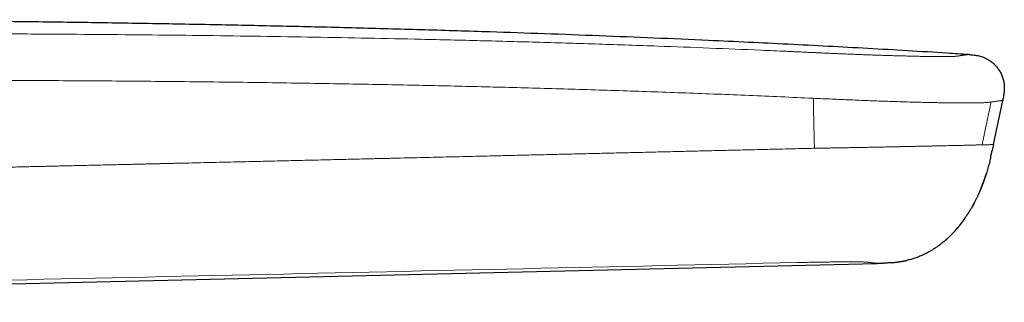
# Model space of a CAD drawing. Header units: millimetres. Extents: x 8 to 524, y 12 to 399.
# Tile 131 of 131: x 476 to 510, y 390 to 399. Entities that reach past the tile are written whole.
import ezdxf

# ---------------------------------------------------------------- set-up
doc = ezdxf.new("R2010")
doc.units = ezdxf.units.MM

msp = doc.modelspace()

# ---------------------------------------------------------------- linework, layer by layer
at = {"color": 252, "linetype": 'Continuous', "lineweight": 0}
msp.add_line((503.704, 396.661), (503.545, 396.668), dxfattribs=at)
at = {"color": 7, "linetype": 'Continuous', "lineweight": 30}
for p, q in [((509.905, 395.068), (510.223, 396.587)), ((509.86, 394.857), (509.861, 394.858)), ((449.188, 389.635), (505.895, 390.977)), ((505.902, 390.977), (505.895, 390.977))]:
    msp.add_line(p, q, dxfattribs=at)
for points, knots in [([(509.036, 398.165), (508.796, 398.181), (508.101, 398.226), (506.949, 398.295), (505.581, 398.374), (504.211, 398.448), (502.842, 398.519), (501.472, 398.586), (499.932, 398.658), (498.221, 398.733), (496.339, 398.809), (494.458, 398.879), (492.457, 398.947), (490.338, 399.013), (488.099, 399.075), (485.86, 399.13), (483.621, 399.178), (481.382, 399.221), (479.143, 399.258), (476.904, 399.289), (474.665, 399.315), (472.426, 399.335), (470.187, 399.351), (467.949, 399.36), (465.577, 399.366), (463.073, 399.365), (460.436, 399.357), (457.8, 399.342), (455.23, 399.321), (452.725, 399.294), (450.286, 399.261), (447.847, 399.223), (445.409, 399.179), (442.972, 399.129), (440.536, 399.072), (438.168, 399.012), (435.868, 398.947), (433.633, 398.88), (431.397, 398.807), (429.157, 398.729), (426.917, 398.647), (424.675, 398.559), (422.433, 398.466), (420.193, 398.368), (417.953, 398.266), (415.715, 398.158), (413.479, 398.045), (411.112, 397.92), (408.613, 397.782), (405.983, 397.629), (403.574, 397.484), (402.041, 397.386), (401.384, 397.344)], [0, 0, 0, 0, 0.006694, 0.019405, 0.03213, 0.044863, 0.057597, 0.070326, 0.083051, 0.100541, 0.118024, 0.135502, 0.152974, 0.173771, 0.194563, 0.215352, 0.23614, 0.256929, 0.277718, 0.298507, 0.319296, 0.340083, 0.360869, 0.381652, 0.402431, 0.426914, 0.451392, 0.475864, 0.500332, 0.522979, 0.545624, 0.568268, 0.590908, 0.61354, 0.636161, 0.65877, 0.679501, 0.700252, 0.721032, 0.741835, 0.762653, 0.783481, 0.804311, 0.825135, 0.845949, 0.866747, 0.887532, 0.908304, 0.932772, 0.957226, 0.981672, 1, 1, 1, 1]), ([(509.07, 398.164), (509.06, 398.164), (509.048, 398.165), (509.036, 398.166), (509.034, 398.166)], [0, 0, 0, 0, 0.811671, 1, 1, 1, 1]), ([(509.07, 398.164), (509.086, 398.162), (509.13, 398.16), (509.201, 398.153), (509.284, 398.143), (509.366, 398.129), (509.446, 398.109), (509.526, 398.085), (509.6, 398.056), (509.668, 398.023), (509.732, 397.988), (509.793, 397.948), (509.851, 397.905), (509.906, 397.858), (509.958, 397.807), (510.007, 397.753), (510.052, 397.696), (510.094, 397.637), (510.132, 397.574), (510.166, 397.51), (510.195, 397.444), (510.22, 397.376), (510.241, 397.306), (510.258, 397.235), (510.27, 397.16), (510.277, 397.081), (510.279, 396.998), (510.276, 396.915), (510.268, 396.832), (510.255, 396.75), (510.24, 396.669), (510.229, 396.614), (510.223, 396.587)], [0, 0, 0, 0, 0.021336, 0.057586, 0.093837, 0.130095, 0.166359, 0.202597, 0.238813, 0.270511, 0.302222, 0.333943, 0.365664, 0.397381, 0.429098, 0.460819, 0.492541, 0.524263, 0.555982, 0.587699, 0.619415, 0.651133, 0.682851, 0.714564, 0.746268, 0.782494, 0.818738, 0.854996, 0.891236, 0.927471, 0.963733, 1, 1, 1, 1]), ([(509.808, 394.62), (509.808, 394.621), (509.808, 394.623), (509.809, 394.626), (509.81, 394.63), (509.81, 394.634), (509.811, 394.639), (509.812, 394.644), (509.813, 394.649), (509.814, 394.654), (509.815, 394.659), (509.816, 394.664), (509.817, 394.67), (509.818, 394.675), (509.819, 394.68), (509.82, 394.685), (509.822, 394.692), (509.824, 394.703), (509.827, 394.716), (509.831, 394.731), (509.834, 394.745), (509.837, 394.758), (509.84, 394.77), (509.842, 394.782), (509.845, 394.792), (509.847, 394.803), (509.85, 394.813), (509.852, 394.823), (509.854, 394.832), (509.856, 394.84), (509.858, 394.847), (509.859, 394.853), (509.86, 394.856), (509.86, 394.857)], [0, 0, 0, 0, 0.071144, 0.136359, 0.195654, 0.249037, 0.296517, 0.338103, 0.373812, 0.400261, 0.422272, 0.439917, 0.453342, 0.462899, 0.466518, 0.469669, 0.477941, 0.487131, 0.500299, 0.514021, 0.528508, 0.544747, 0.563453, 0.585099, 0.609992, 0.638334, 0.675121, 0.716735, 0.763276, 0.814818, 0.871421, 0.933133, 1, 1, 1, 1]), ([(509.905, 395.068), (509.892, 395.004), (509.877, 394.933), (509.862, 394.863), (509.86, 394.857)], [0, 0, 0, 0, 0.915166, 1, 1, 1, 1]), ([(509.807, 394.62), (509.797, 394.577), (509.772, 394.47), (509.728, 394.3), (509.674, 394.11), (509.615, 393.922), (509.55, 393.736), (509.492, 393.586), (509.455, 393.499), (509.443, 393.472)], [0, 0, 0, 0, 0.110068, 0.273522, 0.436991, 0.600452, 0.763886, 0.927308, 1, 1, 1, 1]), ([(509.182, 392.939), (509.183, 392.94), (509.185, 392.943), (509.188, 392.948), (509.19, 392.953), (509.193, 392.957), (509.195, 392.961), (509.197, 392.965), (509.199, 392.968), (509.2, 392.971), (509.202, 392.974), (509.204, 392.978), (509.208, 392.985), (509.213, 392.994), (509.219, 393.006), (509.229, 393.023), (509.243, 393.049), (509.261, 393.083), (509.281, 393.122), (509.302, 393.165), (509.324, 393.208), (509.344, 393.249), (509.362, 393.289), (509.38, 393.328), (509.397, 393.364), (509.412, 393.399), (509.427, 393.432), (509.439, 393.462), (509.451, 393.489), (509.46, 393.513), (509.469, 393.535), (509.477, 393.556), (509.485, 393.577), (509.493, 393.597), (509.501, 393.617), (509.508, 393.636), (509.516, 393.656), (509.522, 393.674), (509.528, 393.689), (509.533, 393.703), (509.537, 393.715), (509.542, 393.727), (509.547, 393.74), (509.551, 393.751), (509.556, 393.764), (509.562, 393.779), (509.568, 393.795), (509.575, 393.817), (509.585, 393.842), (509.595, 393.871), (509.606, 393.902), (509.618, 393.935), (509.629, 393.969), (509.641, 394.005), (509.649, 394.03), (509.653, 394.042)], [0, 0, 0, 0, 0.016507, 0.030631, 0.042383, 0.049659, 0.055643, 0.060385, 0.063987, 0.065433, 0.066707, 0.069364, 0.072539, 0.078705, 0.085426, 0.093293, 0.109626, 0.129396, 0.152603, 0.177821, 0.202383, 0.226469, 0.250357, 0.274333, 0.298686, 0.323696, 0.349627, 0.376723, 0.401044, 0.426507, 0.453216, 0.479125, 0.5026, 0.523661, 0.542339, 0.561188, 0.577, 0.590015, 0.598203, 0.60537, 0.611971, 0.618579, 0.625764, 0.636704, 0.649092, 0.662667, 0.680206, 0.699426, 0.731072, 0.766462, 0.805608, 0.848521, 0.895211, 0.945696, 1, 1, 1, 1]), ([(508.269, 391.785), (508.271, 391.787), (508.274, 391.79), (508.28, 391.795), (508.286, 391.801), (508.293, 391.806), (508.299, 391.812), (508.304, 391.816), (508.308, 391.82), (508.314, 391.826), (508.324, 391.835), (508.341, 391.851), (508.366, 391.874), (508.397, 391.903), (508.432, 391.938), (508.472, 391.978), (508.517, 392.025), (508.564, 392.076), (508.612, 392.129), (508.662, 392.187), (508.71, 392.244), (508.757, 392.302), (508.802, 392.36), (508.845, 392.417), (508.886, 392.472), (508.922, 392.524), (508.956, 392.573), (508.982, 392.612), (509.002, 392.642), (509.017, 392.665), (509.031, 392.687), (509.044, 392.707), (509.056, 392.726), (509.067, 392.743), (509.075, 392.757), (509.083, 392.769), (509.09, 392.781), (509.097, 392.793), (509.105, 392.805), (509.112, 392.817), (509.116, 392.823), (509.118, 392.827)], [0, 0, 0, 0, 0.025594, 0.047221, 0.064935, 0.078858, 0.089271, 0.093368, 0.096922, 0.102812, 0.109667, 0.122632, 0.149926, 0.177342, 0.207654, 0.248176, 0.291461, 0.337105, 0.385106, 0.435462, 0.488167, 0.53521, 0.58398, 0.63278, 0.678365, 0.720657, 0.759657, 0.795366, 0.814676, 0.832867, 0.849939, 0.86589, 0.880742, 0.894911, 0.905527, 0.916441, 0.927914, 0.940165, 0.95801, 0.977879, 1, 1, 1, 1]), ([(509.252, 393.066), (509.225, 393.016), (509.182, 392.936), (509.135, 392.857), (509.117, 392.827)], [0, 0, 0, 0, 0.620198, 1, 1, 1, 1]), ([(509.186, 392.944), (509.187, 392.947), (509.191, 392.954), (509.198, 392.967), (509.207, 392.984), (509.218, 393.003), (509.229, 393.023), (509.241, 393.046), (509.249, 393.061), (509.253, 393.069)], [0, 0, 0, 0, 0.085742, 0.235892, 0.384859, 0.534639, 0.687217, 0.84449, 1, 1, 1, 1]), ([(508.268, 391.786), (508.257, 391.775), (508.206, 391.729), (508.118, 391.658), (508.006, 391.574), (507.898, 391.499), (507.787, 391.428), (507.673, 391.363), (507.557, 391.302), (507.433, 391.244), (507.302, 391.191), (507.162, 391.143), (507.04, 391.107), (506.964, 391.089), (506.936, 391.082)], [0, 0, 0, 0, 0.0315178, 0.1350537, 0.2213728, 0.3076977, 0.3939971, 0.4802538, 0.5664666, 0.652651, 0.749181, 0.845752, 0.9423752, 1, 1, 1, 1]), ([(506.391, 390.998), (506.395, 390.999), (506.401, 390.999), (506.411, 391), (506.42, 391.001), (506.429, 391.002), (506.439, 391.003), (506.446, 391.004), (506.453, 391.005), (506.457, 391.005), (506.462, 391.006), (506.467, 391.007), (506.471, 391.007), (506.477, 391.008), (506.485, 391.009), (506.497, 391.01), (506.51, 391.012), (506.524, 391.013), (506.539, 391.015), (506.554, 391.017), (506.572, 391.019), (506.591, 391.022), (506.612, 391.024), (506.636, 391.028), (506.661, 391.031), (506.686, 391.035), (506.71, 391.039), (506.73, 391.042), (506.747, 391.045), (506.761, 391.048), (506.775, 391.05), (506.79, 391.053), (506.806, 391.056), (506.822, 391.059), (506.836, 391.062), (506.85, 391.064), (506.863, 391.067), (506.875, 391.069), (506.887, 391.071), (506.897, 391.073), (506.906, 391.075), (506.914, 391.077), (506.922, 391.078), (506.928, 391.08), (506.932, 391.081), (506.935, 391.081), (506.936, 391.081), (506.936, 391.081)], [0, 0, 0, 0, 0.052998, 0.103707, 0.152101, 0.198159, 0.241864, 0.283204, 0.302984, 0.322169, 0.340759, 0.358754, 0.37615, 0.392374, 0.407062, 0.42035, 0.43243, 0.440851, 0.448869, 0.456641, 0.464336, 0.472129, 0.480188, 0.489713, 0.499831, 0.509262, 0.518969, 0.527161, 0.53295, 0.539185, 0.546184, 0.554174, 0.566618, 0.581312, 0.598386, 0.617089, 0.6381, 0.661444, 0.687136, 0.715183, 0.745586, 0.778342, 0.81708, 0.858639, 0.902997, 0.950128, 1, 1, 1, 1]), ([(506.928, 391.08), (506.928, 391.08), (506.93, 391.081), (506.933, 391.081), (506.936, 391.082), (506.937, 391.082), (506.938, 391.082)], [0, 0, 0, 0, 0.078822, 0.367527, 0.67462, 1, 1, 1, 1]), ([(506.938, 391.082), (506.938, 391.082), (506.939, 391.082), (506.938, 391.082), (506.937, 391.081), (506.936, 391.081)], [0, 0, 0, 0, 0.016412, 0.496351, 1, 1, 1, 1]), ([(505.894, 390.977), (505.896, 390.977), (505.9, 390.977), (505.907, 390.977), (505.914, 390.978), (505.922, 390.978), (505.93, 390.978), (505.938, 390.978), (505.946, 390.979), (505.955, 390.979), (505.964, 390.979), (505.973, 390.979), (505.982, 390.98), (505.99, 390.98), (505.997, 390.98), (506.006, 390.98), (506.014, 390.981), (506.021, 390.981), (506.029, 390.981), (506.038, 390.981), (506.047, 390.981), (506.056, 390.982), (506.064, 390.982), (506.073, 390.982), (506.081, 390.982), (506.088, 390.983), (506.096, 390.983), (506.103, 390.983), (506.109, 390.983), (506.114, 390.983), (506.118, 390.983), (506.12, 390.983), (506.122, 390.983)], [0, 0, 0, 0, 0.061035, 0.123116, 0.17883, 0.2282, 0.271266, 0.303828, 0.33168, 0.354929, 0.373756, 0.388501, 0.399868, 0.404739, 0.411737, 0.418799, 0.428253, 0.432995, 0.437941, 0.449466, 0.464376, 0.483364, 0.506758, 0.534726, 0.567362, 0.610447, 0.65975, 0.715295, 0.777096, 0.845153, 0.919459, 1, 1, 1, 1]), ([(506.391, 390.999), (506.365, 390.997), (506.292, 390.991), (506.202, 390.986), (506.139, 390.984), (506.122, 390.984)], [0, 0, 0, 0, 0.296592, 0.81035, 1, 1, 1, 1]), ([(506.391, 390.998), (506.393, 390.998), (506.395, 390.999), (506.397, 390.999), (506.397, 390.999)], [0, 0, 0, 0, 0.736242, 1, 1, 1, 1])]:
    msp.add_open_spline(points, degree=3, knots=knots, dxfattribs=at)
at = {"color": 252, "linetype": 'Continuous', "lineweight": 0}
for points, knots in [([(401.371, 397.344), (401.373, 397.344), (401.376, 397.344), (401.397, 397.344), (401.43, 397.344), (401.476, 397.345), (401.535, 397.345), (401.605, 397.346), (401.686, 397.347), (401.776, 397.347), (401.878, 397.348), (401.991, 397.349), (402.119, 397.351), (402.261, 397.352), (402.418, 397.353), (402.588, 397.355), (402.772, 397.356), (402.967, 397.358), (403.172, 397.359), (403.383, 397.361), (403.6, 397.362), (403.827, 397.363), (404.064, 397.365), (404.316, 397.366), (404.583, 397.368), (404.868, 397.369), (405.165, 397.37), (405.474, 397.371), (405.795, 397.372), (406.12, 397.373), (406.447, 397.374), (406.777, 397.374), (407.115, 397.375), (407.461, 397.375), (407.823, 397.375), (408.2, 397.375), (408.59, 397.375), (408.988, 397.374), (409.392, 397.374), (409.804, 397.373), (410.215, 397.372), (410.624, 397.371), (411.032, 397.371), (411.446, 397.37), (411.866, 397.369), (412.302, 397.368), (412.755, 397.367), (413.223, 397.367), (413.698, 397.366), (414.181, 397.366), (414.67, 397.366), (415.156, 397.367), (415.637, 397.367), (416.108, 397.368), (416.581, 397.37), (417.053, 397.372), (417.536, 397.375), (418.029, 397.379), (418.535, 397.383), (419.043, 397.389), (419.553, 397.395), (420.064, 397.403), (420.566, 397.412), (421.057, 397.421), (421.539, 397.431), (422.021, 397.443), (422.504, 397.455), (422.995, 397.469), (423.495, 397.484), (424, 397.501), (424.503, 397.519), (425.003, 397.539), (425.499, 397.559), (425.983, 397.581), (426.454, 397.603), (426.913, 397.627), (427.37, 397.651), (427.824, 397.676), (428.244, 397.701), (428.631, 397.725), (428.986, 397.748), (429.339, 397.771), (429.69, 397.795), (430.04, 397.82), (430.387, 397.845), (430.722, 397.87), (430.989, 397.891), (431.189, 397.906), (431.338, 397.918), (431.493, 397.931), (431.654, 397.944), (431.82, 397.957), (431.976, 397.97), (432.12, 397.982), (432.251, 397.993), (432.386, 398.004), (432.492, 398.013), (432.564, 398.019), (432.6, 398.022), (432.632, 398.025), (432.664, 398.028), (432.698, 398.031), (432.732, 398.033), (432.768, 398.036), (432.804, 398.039), (432.84, 398.042), (432.875, 398.045), (432.911, 398.048), (432.947, 398.051), (433.007, 398.056), (433.089, 398.063), (433.189, 398.071), (433.28, 398.079), (433.35, 398.085), (433.4, 398.089), (433.439, 398.092), (433.487, 398.095), (433.544, 398.1), (433.606, 398.105), (433.668, 398.109), (433.761, 398.117), (433.886, 398.126), (434.041, 398.137), (434.194, 398.149), (434.346, 398.159), (434.561, 398.175), (434.847, 398.194), (435.206, 398.218), (435.571, 398.241), (435.965, 398.265), (436.386, 398.289), (436.839, 398.315), (437.298, 398.339), (437.758, 398.363), (438.216, 398.386), (438.607, 398.404), (438.93, 398.418), (439.186, 398.429), (439.436, 398.44), (439.682, 398.45), (439.923, 398.459), (440.166, 398.468), (440.395, 398.477), (440.614, 398.484), (440.818, 398.491), (441.026, 398.498), (441.238, 398.505), (441.453, 398.512), (441.664, 398.518), (441.87, 398.524), (442.075, 398.53), (442.29, 398.536), (442.52, 398.542), (442.753, 398.548), (442.989, 398.554), (443.161, 398.559), (443.277, 398.562), (443.332, 398.563), (443.388, 398.565), (443.444, 398.566), (443.497, 398.567), (443.537, 398.568), (443.577, 398.57), (443.628, 398.571), (443.702, 398.573), (443.792, 398.575), (443.9, 398.577), (444.024, 398.581), (444.164, 398.584), (444.316, 398.588), (444.463, 398.591), (444.597, 398.594), (444.715, 398.597), (444.828, 398.6), (444.935, 398.602), (445.218, 398.609), (445.696, 398.62), (446.369, 398.635), (447.059, 398.65), (447.749, 398.665), (448.44, 398.679), (449.13, 398.692), (449.82, 398.705), (451.202, 398.73), (453.275, 398.764), (455.36, 398.793), (456.765, 398.81), (457.49, 398.818), (458.215, 398.826), (458.94, 398.833), (459.666, 398.84), (460.841, 398.85), (462.469, 398.863), (464.552, 398.875), (466.642, 398.884), (468.738, 398.889), (470.842, 398.891), (472.952, 398.889), (475.065, 398.882), (477.104, 398.871), (479.065, 398.857), (480.944, 398.84), (482.814, 398.819), (484.676, 398.794), (486.528, 398.764), (488.372, 398.73), (490.28, 398.69), (492.254, 398.643), (494.293, 398.588), (496.326, 398.526), (498.271, 398.459), (500.13, 398.389), (501.603, 398.328), (502.51, 398.288), (502.857, 398.273), (502.948, 398.269), (503.045, 398.264), (503.142, 398.26), (503.242, 398.255), (503.344, 398.251), (503.446, 398.246), (503.526, 398.242), (503.586, 398.239), (503.63, 398.237), (503.67, 398.236), (503.708, 398.234), (503.743, 398.232), (503.785, 398.23), (503.867, 398.227), (503.986, 398.221), (504.118, 398.215), (504.229, 398.21), (504.323, 398.206), (504.411, 398.202), (504.495, 398.198), (504.618, 398.193), (504.778, 398.186), (504.974, 398.178), (505.16, 398.171), (505.341, 398.164), (505.521, 398.157), (505.702, 398.151), (505.897, 398.144), (506.102, 398.138), (506.317, 398.131), (506.528, 398.125), (506.736, 398.119), (506.941, 398.114), (507.132, 398.109), (507.306, 398.105), (507.46, 398.102), (507.604, 398.099), (507.737, 398.097), (507.861, 398.095), (507.976, 398.093), (508.081, 398.093), (508.177, 398.092), (508.263, 398.093), (508.342, 398.094), (508.399, 398.095), (508.439, 398.096), (508.466, 398.097), (508.492, 398.098), (508.517, 398.099), (508.54, 398.1), (508.561, 398.102), (508.583, 398.103), (508.607, 398.105), (508.631, 398.108), (508.655, 398.11), (508.676, 398.113), (508.693, 398.116), (508.708, 398.118), (508.722, 398.12), (508.736, 398.122), (508.749, 398.125), (508.763, 398.127), (508.776, 398.129), (508.789, 398.131), (508.802, 398.133), (508.816, 398.135), (508.834, 398.138), (508.858, 398.141), (508.884, 398.145), (508.908, 398.148), (508.93, 398.151), (508.958, 398.155), (508.989, 398.159), (509.016, 398.163), (509.031, 398.165), (509.033, 398.165), (509.034, 398.166)], [0, 0, 0, 0, 0.004075, 0.008126, 0.012156, 0.016166, 0.020159, 0.024139, 0.02788, 0.031614, 0.035342, 0.039067, 0.04279, 0.046743, 0.0507, 0.054663, 0.058635, 0.062619, 0.066614, 0.070371, 0.074118, 0.077856, 0.081587, 0.085315, 0.089256, 0.093212, 0.097188, 0.101184, 0.105206, 0.109219, 0.112992, 0.116768, 0.12055, 0.124339, 0.128139, 0.132146, 0.136143, 0.140132, 0.144116, 0.148097, 0.152077, 0.155831, 0.159588, 0.163351, 0.167121, 0.1709, 0.174941, 0.178994, 0.18306, 0.187143, 0.191244, 0.195383, 0.199273, 0.203137, 0.206977, 0.210794, 0.214591, 0.218612, 0.22263, 0.226647, 0.230667, 0.23469, 0.2387, 0.242468, 0.246234, 0.250001, 0.25377, 0.257543, 0.261524, 0.265487, 0.269435, 0.27337, 0.277295, 0.281212, 0.2849, 0.288585, 0.292271, 0.295958, 0.29965, 0.30259, 0.305535, 0.308487, 0.311446, 0.314413, 0.317389, 0.320376, 0.32309, 0.324347, 0.32566, 0.32703, 0.328457, 0.329941, 0.331482, 0.332656, 0.333811, 0.335017, 0.33629, 0.336681, 0.336971, 0.337261, 0.33755, 0.33784, 0.338163, 0.338486, 0.338809, 0.339132, 0.339455, 0.339778, 0.340101, 0.340424, 0.341407, 0.342309, 0.343131, 0.343872, 0.344178, 0.344468, 0.344903, 0.345449, 0.345994, 0.34654, 0.347085, 0.348449, 0.349813, 0.35115, 0.352435, 0.353735, 0.356691, 0.359725, 0.362836, 0.365881, 0.369552, 0.373279, 0.377049, 0.380781, 0.38447, 0.388116, 0.390195, 0.392231, 0.394223, 0.396173, 0.398081, 0.399954, 0.401924, 0.403503, 0.405109, 0.406743, 0.408404, 0.410094, 0.411811, 0.41336, 0.414937, 0.416623, 0.418419, 0.420326, 0.422094, 0.423948, 0.424375, 0.424808, 0.425244, 0.425685, 0.42613, 0.42647, 0.426626, 0.427075, 0.427654, 0.428363, 0.429202, 0.430171, 0.43127, 0.432499, 0.43374, 0.43472, 0.435637, 0.436514, 0.437353, 0.438152, 0.443163, 0.448556, 0.453952, 0.459348, 0.464746, 0.470144, 0.475544, 0.480945, 0.502559, 0.524189, 0.529857, 0.535526, 0.541196, 0.546868, 0.552541, 0.558215, 0.574453, 0.590745, 0.607092, 0.623492, 0.639947, 0.656455, 0.673017, 0.689556, 0.704332, 0.71904, 0.733679, 0.74825, 0.762753, 0.777187, 0.791555, 0.807581, 0.823555, 0.839479, 0.855354, 0.869284, 0.883176, 0.890009, 0.89061, 0.891336, 0.892142, 0.892904, 0.893622, 0.894495, 0.895294, 0.896017, 0.89638, 0.89672, 0.897038, 0.897333, 0.897606, 0.897869, 0.898325, 0.899533, 0.900672, 0.901444, 0.902181, 0.902883, 0.903551, 0.904185, 0.90582, 0.907396, 0.908915, 0.910392, 0.911903, 0.913462, 0.915072, 0.917016, 0.918984, 0.920977, 0.923001, 0.925058, 0.927152, 0.928935, 0.930639, 0.932266, 0.933862, 0.935454, 0.937011, 0.938537, 0.94006, 0.941589, 0.943128, 0.944691, 0.945409, 0.946136, 0.946873, 0.947621, 0.948379, 0.949148, 0.949928, 0.951035, 0.952228, 0.953509, 0.954877, 0.956013, 0.957007, 0.957989, 0.959089, 0.960246, 0.961302, 0.962359, 0.963434, 0.964562, 0.965674, 0.966771, 0.969446, 0.972023, 0.974503, 0.976939, 0.979521, 0.985264, 0.990979, 0.996668, 1, 1, 1, 1]), ([(503.545, 396.668), (502.816, 396.7), (501.362, 396.764), (499.184, 396.849), (497.014, 396.924), (494.85, 396.99), (492.693, 397.048), (490.541, 397.099), (488.396, 397.142), (486.073, 397.182), (483.574, 397.216), (480.897, 397.245), (478.228, 397.265), (475.564, 397.278), (472.664, 397.285), (469.527, 397.284), (466.154, 397.274), (462.783, 397.256), (459.415, 397.228), (456.287, 397.193), (453.399, 397.152), (450.75, 397.108), (448.098, 397.057), (445.444, 396.998), (443.673, 396.953), (442.786, 396.93)], [0, 0, 0, 0, 0.0360325, 0.0719264, 0.1076953, 0.1433455, 0.178883, 0.2143141, 0.2496448, 0.2848813, 0.329054, 0.3731005, 0.4170347, 0.4608703, 0.5046209, 0.5602018, 0.6156945, 0.6711265, 0.726525, 0.7819177, 0.8254543, 0.8690176, 0.9126209, 0.9562775, 1, 1, 1, 1]), ([(509.824, 396.53), (509.813, 396.528), (509.791, 396.525), (509.753, 396.52), (509.705, 396.516), (509.647, 396.511), (509.577, 396.508), (509.495, 396.504), (509.403, 396.502), (509.3, 396.5), (509.175, 396.498), (509.025, 396.498), (508.847, 396.498), (508.656, 396.499), (508.452, 396.501), (508.237, 396.504), (508.011, 396.508), (507.777, 396.513), (507.533, 396.518), (507.281, 396.524), (507.019, 396.531), (506.75, 396.539), (506.472, 396.548), (506.186, 396.558), (505.893, 396.568), (505.593, 396.579), (505.288, 396.591), (504.977, 396.604), (504.663, 396.617), (504.345, 396.631), (504.025, 396.646), (503.811, 396.656), (503.704, 396.661)], [0, 0, 0, 0, 0.028213, 0.056399, 0.084562, 0.112712, 0.140868, 0.168518, 0.196139, 0.223726, 0.25129, 0.287077, 0.322881, 0.358713, 0.394564, 0.430419, 0.466254, 0.502042, 0.537773, 0.573455, 0.609104, 0.644736, 0.680371, 0.716002, 0.751612, 0.787185, 0.822711, 0.858192, 0.893625, 0.929051, 0.964514, 1, 1, 1, 1]), ([(503.704, 396.661), (503.708, 396.517), (503.714, 396.23), (503.724, 395.799), (503.734, 395.368), (503.74, 395.081), (503.743, 394.938)], [0, 0, 0, 0, 0.2499969, 0.4999958, 0.7499969, 1, 1, 1, 1]), ([(509.823, 396.53), (509.817, 396.501), (509.805, 396.443), (509.786, 396.352), (509.765, 396.256), (509.744, 396.154), (509.721, 396.046), (509.697, 395.933), (509.671, 395.809), (509.643, 395.676), (509.613, 395.531), (509.581, 395.38), (509.548, 395.222), (509.526, 395.114), (509.514, 395.059)], [0, 0, 0, 0, 0.05787, 0.119587, 0.185152, 0.254565, 0.327828, 0.404939, 0.4859, 0.579403, 0.677565, 0.780385, 0.887863, 1, 1, 1, 1]), ([(510.223, 396.587), (510.222, 396.587), (510.221, 396.587), (510.213, 396.586), (510.199, 396.584), (510.18, 396.581), (510.155, 396.577), (510.126, 396.573), (510.093, 396.569), (510.058, 396.564), (510.018, 396.558), (509.975, 396.552), (509.928, 396.545), (509.879, 396.538), (509.842, 396.532), (509.824, 396.53)], [0, 0, 0, 0, 0.083367, 0.166751, 0.250141, 0.333529, 0.416907, 0.500266, 0.571698, 0.643105, 0.714487, 0.785856, 0.857234, 0.928624, 1, 1, 1, 1]), ([(503.288, 394.928), (503.167, 394.925), (502.926, 394.919), (502.567, 394.911), (502.215, 394.902), (501.868, 394.894), (501.527, 394.886), (501.193, 394.878), (500.865, 394.87), (500.538, 394.862), (500.211, 394.854), (499.885, 394.847), (499.566, 394.839), (499.252, 394.831), (498.943, 394.824), (498.62, 394.816), (498.283, 394.808), (497.932, 394.8), (497.588, 394.792), (497.25, 394.784), (496.92, 394.776), (496.598, 394.769), (496.282, 394.761), (495.971, 394.754), (495.675, 394.747), (495.474, 394.742), (495.367, 394.74), (495.34, 394.739), (495.314, 394.738), (495.288, 394.738), (495.261, 394.737), (495.234, 394.736), (495.201, 394.736), (495.086, 394.733), (494.891, 394.728), (494.602, 394.721), (494.302, 394.714), (493.989, 394.707), (493.674, 394.699), (493.356, 394.692), (493.035, 394.684), (492.719, 394.677), (492.406, 394.669), (492.046, 394.661), (491.639, 394.651), (491.186, 394.641), (490.735, 394.63), (490.286, 394.619), (489.837, 394.609), (489.509, 394.601), (489.301, 394.596), (489.212, 394.594), (489.122, 394.592), (489.032, 394.59), (488.942, 394.588), (488.85, 394.586), (488.705, 394.582), (488.503, 394.578), (488.228, 394.571), (487.931, 394.564), (487.612, 394.557), (487.28, 394.549), (486.933, 394.541), (486.573, 394.532), (486.206, 394.524), (485.833, 394.515), (485.453, 394.506), (485.066, 394.497), (484.673, 394.488), (484.274, 394.479), (483.869, 394.469), (483.459, 394.46), (483.046, 394.45), (482.629, 394.441), (482.207, 394.431), (481.894, 394.424), (481.694, 394.419), (481.614, 394.417), (481.542, 394.415), (481.478, 394.414), (481.414, 394.412), (481.35, 394.411), (481.285, 394.409), (481.171, 394.407), (481.008, 394.403), (480.8, 394.398), (480.595, 394.394), (480.393, 394.389), (480.187, 394.384), (479.962, 394.379), (479.718, 394.373), (479.454, 394.367), (479.184, 394.361), (478.908, 394.355), (478.625, 394.348), (478.341, 394.342), (478.058, 394.335), (477.786, 394.329), (477.599, 394.325), (477.495, 394.322), (477.464, 394.322), (477.427, 394.321), (477.388, 394.32), (477.313, 394.318), (477.175, 394.315), (476.978, 394.31), (476.76, 394.306), (476.549, 394.301), (476.344, 394.296), (476.145, 394.291), (475.953, 394.287), (475.768, 394.283), (475.59, 394.279), (475.418, 394.275), (475.252, 394.271), (475.093, 394.268), (474.944, 394.264), (474.803, 394.261), (474.671, 394.258), (474.545, 394.255), (474.425, 394.252), (474.309, 394.25), (474.196, 394.247), (474.087, 394.245), (473.985, 394.242), (473.889, 394.24), (473.801, 394.238), (473.72, 394.236), (473.645, 394.235), (473.577, 394.233), (473.517, 394.232), (473.464, 394.231), (473.419, 394.23), (473.379, 394.229), (473.344, 394.228), (473.316, 394.227), (473.294, 394.227), (473.277, 394.226), (473.264, 394.226), (473.255, 394.226), (473.25, 394.226), (473.246, 394.226), (473.245, 394.226), (473.216, 394.225), (473.166, 394.224), (473.077, 394.222), (472.945, 394.219), (472.71, 394.213), (472.292, 394.204), (471.746, 394.191), (471.128, 394.177), (470.499, 394.163), (469.835, 394.148), (469.137, 394.132), (468.364, 394.115), (467.516, 394.096), (466.594, 394.075), (465.675, 394.055), (464.629, 394.032), (463.455, 394.006), (462.153, 393.977), (460.851, 393.949), (459.549, 393.92), (458.603, 393.9), (458.018, 393.887), (457.796, 393.883), (457.578, 393.878), (457.361, 393.873), (457.073, 393.867), (456.714, 393.859), (456.169, 393.848), (455.505, 393.834), (454.75, 393.817), (454.015, 393.802), (453.303, 393.787), (452.584, 393.771), (451.951, 393.758), (451.403, 393.746), (450.962, 393.737), (450.665, 393.731), (450.511, 393.728), (450.478, 393.727), (450.436, 393.726), (450.389, 393.725), (450.342, 393.724), (450.294, 393.723), (450.178, 393.721), (449.98, 393.716), (449.704, 393.711), (449.42, 393.705), (449.143, 393.699), (448.871, 393.693), (448.606, 393.687), (448.348, 393.682), (448.095, 393.677), (447.849, 393.672), (447.608, 393.667), (447.375, 393.662), (447.147, 393.657), (446.926, 393.652), (446.711, 393.648), (446.502, 393.643), (446.3, 393.639), (446.1, 393.635), (445.905, 393.631), (445.713, 393.627), (445.529, 393.623), (445.351, 393.619), (445.18, 393.615), (445.021, 393.612), (444.872, 393.609), (444.734, 393.606), (444.602, 393.603), (444.476, 393.6), (444.356, 393.598), (444.241, 393.595), (444.129, 393.593), (444.02, 393.591), (443.914, 393.589), (443.815, 393.587), (443.724, 393.585), (443.64, 393.583), (443.565, 393.581), (443.498, 393.58), (443.437, 393.578), (443.382, 393.577), (443.334, 393.576), (443.292, 393.575), (443.256, 393.574), (443.227, 393.574), (443.205, 393.573), (443.19, 393.573), (443.18, 393.573), (443.175, 393.573), (443.172, 393.573), (443.171, 393.573), (443.171, 393.573)], [0, 0, 0, 0, 0.00606, 0.012032, 0.017908, 0.023682, 0.02935, 0.034915, 0.040379, 0.045746, 0.051267, 0.056687, 0.06201, 0.067238, 0.072377, 0.077427, 0.083377, 0.089212, 0.094938, 0.100559, 0.106083, 0.111418, 0.116669, 0.121842, 0.126942, 0.131444, 0.131884, 0.132323, 0.132761, 0.133199, 0.133636, 0.134073, 0.13459, 0.135239, 0.13983, 0.144348, 0.14964, 0.154844, 0.159967, 0.165376, 0.170711, 0.175979, 0.18119, 0.186351, 0.193955, 0.201494, 0.208989, 0.216463, 0.223925, 0.231373, 0.232847, 0.234329, 0.235819, 0.237318, 0.238826, 0.240342, 0.241867, 0.246105, 0.250408, 0.255619, 0.260923, 0.266322, 0.272211, 0.278209, 0.284315, 0.29053, 0.296852, 0.303282, 0.309819, 0.316463, 0.323213, 0.330069, 0.336903, 0.343838, 0.350871, 0.358003, 0.359437, 0.360876, 0.361965, 0.363018, 0.364081, 0.365154, 0.366236, 0.367328, 0.370821, 0.374409, 0.377692, 0.381052, 0.384487, 0.387998, 0.392276, 0.396662, 0.401154, 0.405754, 0.410461, 0.415275, 0.4199, 0.42462, 0.42885, 0.429226, 0.429778, 0.430424, 0.431068, 0.431708, 0.434195, 0.43793, 0.441556, 0.445073, 0.448482, 0.451782, 0.454972, 0.458053, 0.461025, 0.463888, 0.46664, 0.469284, 0.471818, 0.474106, 0.476298, 0.478392, 0.480389, 0.482289, 0.484209, 0.486019, 0.487718, 0.489307, 0.490785, 0.49213, 0.493369, 0.494501, 0.495527, 0.496369, 0.497122, 0.497788, 0.498367, 0.498858, 0.499201, 0.499483, 0.499704, 0.49983, 0.499922, 0.49998, 0.500002, 0.500004, 0.501404, 0.502504, 0.504467, 0.507969, 0.514212, 0.525326, 0.535208, 0.545052, 0.556719, 0.568329, 0.579888, 0.595297, 0.610633, 0.625909, 0.641135, 0.662823, 0.684466, 0.706094, 0.727742, 0.749444, 0.753264, 0.756927, 0.760522, 0.764127, 0.767742, 0.774871, 0.78204, 0.794943, 0.807974, 0.819716, 0.831561, 0.843506, 0.855552, 0.863158, 0.870803, 0.877561, 0.877987, 0.878451, 0.879243, 0.880033, 0.88082, 0.881605, 0.882387, 0.886644, 0.891458, 0.896171, 0.900781, 0.90529, 0.909695, 0.913998, 0.918197, 0.922292, 0.926284, 0.930171, 0.933954, 0.937632, 0.941206, 0.944675, 0.948039, 0.951297, 0.954598, 0.957784, 0.960853, 0.963807, 0.966646, 0.969368, 0.971757, 0.974049, 0.976244, 0.978342, 0.980343, 0.982247, 0.984054, 0.98593, 0.987688, 0.989329, 0.990853, 0.992259, 0.993483, 0.994601, 0.995614, 0.996522, 0.997325, 0.998022, 0.998615, 0.999102, 0.999484, 0.999702, 0.99986, 0.99996, 0.999995, 1, 1, 1, 1]), ([(503.743, 394.938), (503.667, 394.936), (503.515, 394.933), (503.364, 394.929), (503.288, 394.928)], [0, 0, 0, 0, 0.501913, 1, 1, 1, 1]), ([(509.515, 395.059), (509.507, 395.059), (509.493, 395.059), (509.467, 395.058), (509.438, 395.056), (509.404, 395.055), (509.363, 395.053), (509.316, 395.052), (509.263, 395.05), (509.205, 395.048), (509.14, 395.046), (509.068, 395.044), (508.988, 395.042), (508.9, 395.04), (508.803, 395.038), (508.7, 395.036), (508.59, 395.033), (508.475, 395.031), (508.356, 395.028), (508.234, 395.026), (508.11, 395.024), (507.982, 395.021), (507.849, 395.018), (507.709, 395.015), (507.563, 395.012), (507.409, 395.009), (507.25, 395.005), (507.088, 395.002), (506.921, 394.998), (506.753, 394.995), (506.585, 394.991), (506.416, 394.987), (506.244, 394.984), (506.069, 394.98), (505.897, 394.977), (505.727, 394.974), (505.56, 394.97), (505.392, 394.967), (505.221, 394.964), (505.049, 394.961), (504.876, 394.958), (504.697, 394.955), (504.51, 394.952), (504.318, 394.948), (504.126, 394.945), (503.934, 394.941), (503.807, 394.939), (503.743, 394.938)], [0, 0, 0, 0, 0.02075, 0.041748, 0.062983, 0.084452, 0.106149, 0.128057, 0.148895, 0.169905, 0.191083, 0.21242, 0.233907, 0.256847, 0.279931, 0.303155, 0.326516, 0.350007, 0.37362, 0.395988, 0.418447, 0.440986, 0.463595, 0.486262, 0.510355, 0.53449, 0.558659, 0.582853, 0.607066, 0.631293, 0.654145, 0.676999, 0.699841, 0.722663, 0.745457, 0.76615, 0.786805, 0.807413, 0.827968, 0.848467, 0.868909, 0.889293, 0.91164, 0.933893, 0.956037, 0.978074, 1, 1, 1, 1]), ([(509.514, 395.059), (509.538, 395.06), (509.585, 395.06), (509.647, 395.061), (509.703, 395.061), (509.752, 395.062), (509.794, 395.063), (509.829, 395.064), (509.857, 395.064), (509.878, 395.065), (509.893, 395.066), (509.903, 395.067), (509.904, 395.068), (509.905, 395.068)], [0, 0, 0, 0, 0.093137, 0.186332, 0.279578, 0.372871, 0.466203, 0.559569, 0.647626, 0.735702, 0.823793, 0.911894, 1, 1, 1, 1]), ([(503.159, 391.004), (496.872, 390.863), (484.299, 390.583), (465.44, 390.166), (452.868, 389.89), (446.581, 389.752)], [0, 0, 0, 0, 0.333332, 0.666666, 1, 1, 1, 1]), ([(505.542, 391.018), (505.537, 391.018), (505.528, 391.019), (505.507, 391.02), (505.482, 391.021), (505.452, 391.023), (505.416, 391.024), (505.375, 391.024), (505.329, 391.025), (505.277, 391.026), (505.218, 391.026), (505.151, 391.027), (505.079, 391.027), (505.003, 391.027), (504.921, 391.027), (504.834, 391.027), (504.743, 391.027), (504.649, 391.026), (504.553, 391.025), (504.453, 391.025), (504.355, 391.024), (504.258, 391.023), (504.188, 391.022), (504.142, 391.021), (504.12, 391.021), (504.098, 391.021), (504.076, 391.02), (504.054, 391.02), (504.032, 391.02), (503.983, 391.019), (503.906, 391.018), (503.825, 391.017), (503.769, 391.016), (503.74, 391.015), (503.711, 391.015), (503.68, 391.014), (503.645, 391.014), (503.583, 391.012), (503.495, 391.011), (503.383, 391.009), (503.271, 391.006), (503.196, 391.005), (503.159, 391.004)], [0, 0, 0, 0, 0.030766, 0.061501, 0.092276, 0.123161, 0.154226, 0.185539, 0.217168, 0.249177, 0.284618, 0.320005, 0.355422, 0.390951, 0.426674, 0.462669, 0.499017, 0.534547, 0.569804, 0.604859, 0.639787, 0.670478, 0.70118, 0.708079, 0.714982, 0.72189, 0.728802, 0.73572, 0.742643, 0.749573, 0.781675, 0.814226, 0.822835, 0.83148, 0.840163, 0.848885, 0.859213, 0.871356, 0.903713, 0.935889, 0.967959, 1, 1, 1, 1]), ([(505.894, 390.977), (505.894, 390.977), (505.893, 390.977), (505.886, 390.978), (505.873, 390.98), (505.859, 390.981), (505.846, 390.983), (505.835, 390.984), (505.823, 390.985), (505.811, 390.987), (505.797, 390.988), (505.783, 390.99), (505.764, 390.992), (505.739, 390.995), (505.714, 390.998), (505.698, 391), (505.691, 391.001), (505.684, 391.001), (505.677, 391.002), (505.67, 391.003), (505.663, 391.004), (505.656, 391.004), (505.646, 391.006), (505.633, 391.007), (505.62, 391.009), (505.611, 391.01), (505.606, 391.01), (505.601, 391.011), (505.597, 391.011), (505.592, 391.012), (505.588, 391.012), (505.582, 391.013), (505.575, 391.014), (505.567, 391.015), (505.56, 391.016), (505.553, 391.016), (505.548, 391.017), (505.544, 391.017), (505.542, 391.018)], [0, 0, 0, 0, 0.055754, 0.142724, 0.229729, 0.316779, 0.355879, 0.394991, 0.434115, 0.473251, 0.512402, 0.549451, 0.585515, 0.65586, 0.725758, 0.739436, 0.753097, 0.766741, 0.780091, 0.792085, 0.80422, 0.816494, 0.828909, 0.857228, 0.886252, 0.892864, 0.900857, 0.908844, 0.91655, 0.923975, 0.931118, 0.93798, 0.95137, 0.96354, 0.974487, 0.984213, 0.992717, 1, 1, 1, 1])]:
    msp.add_open_spline(points, degree=3, knots=knots, dxfattribs=at)

doc.saveas('drawing.dxf')
